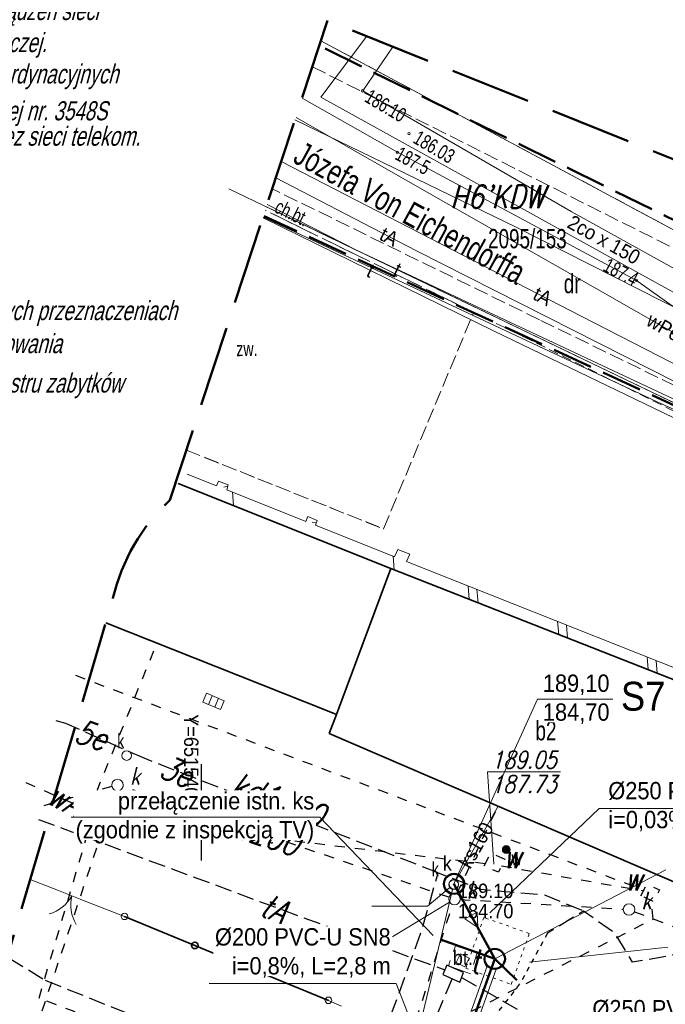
# Model space of a CAD drawing. Extents: x 6515354 to 6515523, y 5549407 to 5549617.
# Tile 9 of 13: x 6515391 to 6515424, y 5549540 to 5549591. Entities that reach past the tile are written whole.
import ezdxf
from ezdxf.enums import TextEntityAlignment as Align

# ---------------------------------------------------------------- set-up
doc = ezdxf.new("R2010")
doc.units = 0
doc.header["$LTSCALE"] = 0.5
for name, pattern in [('0.5_0.5', [1, 0.5, -0.5]), ('1_BUBZ02', [2.45, 1.75, -0.7]), ('1_OTKC', [1.5, 1, -0.5]), ('2_1', [0]), ('2_OTDN_A', [2, 1, -1]), ('2_OTDN_B', [0]), ('2_OTDN_BG', [0]), ('2_OTKC', [1.5, 1, -0.5]), ('2_OTKJ', [2, 1.5, -0.5]), ('2_OTKU', [2, 1.5, -0.5]), ('2_OTOB', [2, 1, -1]), ('2_OTOF', [0]), ('2_OTOO', [0]), ('3 1', [4, 3, -1]), ('3_EGBU_A', [0]), ('4_EGBB01', [0]), ('4_SUEP_A', [0]), ('ACAD_ISO03W100', [30, 12, -18]), ('GDE', [0]), ('GUK', [2.8, 2.1, -0.7]), ('GUZ', [1.4, 0.7, -0.7]), ('ISO03W100', [30, 12, -18])]:
    doc.linetypes.add(name, pattern=pattern)
doc.layers.get('0').update_dxf_attribs({"color": 251})
for name, color, linetype in [('1 kanalizacja deszczowa', 36, 'Continuous'), ('1 kanalizacja sanitarna', 32, 'Continuous'), ('1 opis geo', 251, 'Continuous'), ('1 sieć elektryczna', 240, 'Continuous'), ('1 sieć telekomunikacyjna', 30, 'Continuous'), ('1 sieć wodociągowa', 160, 'Continuous'), ('Wymiarowanie', 251, 'Continuous')]:
    doc.layers.add(name, color=color, linetype=linetype)
for name, color, linetype, lineweight in [('1 zakres', 6, 'GUK', 50), ('1plan', 234, 'GUK', 50), ('___W - opis', 7, 'Continuous', 13), ('___W - trasa', 7, 'Continuous', 50), ('__JS koncepcja', 7, 'Continuous', 50), ('Dzialki', 251, 'GDE', 18), ('EGBB_E_T_0', 251, 'Continuous', 18), ('EGBB_L_0', 251, '4_EGBB01', 35), ('Kontury', 90, 'GUK', 18), ('MP_LINIE_REGULAC', 250, 'Continuous', 5), ('Numery_dzialek', 251, 'Continuous', 18), ('Numery_konturow', 90, 'Continuous', 18), ('OTD_L_12', 251, '2_OTDN_A', 18), ('OTK_E_T_1', 251, 'Continuous', 0), ('OTK_E_T_3', 251, 'Continuous', 0), ('OTK_E_T_8', 251, 'Continuous', 18), ('OTK_L_0', 251, '2_OTKJ', 18), ('OTK_L_2', 251, '1_OTKC', 18), ('OTK_L_4', 251, '2_OTKU', 18), ('OTO_L_0', 251, '2_OTOO', 35), ('OTO_L_1', 251, '2_OTOB', 18), ('OTO_L_2', 251, '2_OTOF', 18), ('SUCR_T_0', 200, 'Continuous', 18), ('SUEP_L_0', 1, '4_SUEP_A', 18), ('SUER_T_0', 1, 'Continuous', 18), ('SUK_T_1', 34, 'Continuous', 18), ('SUP_E_T_1', 251, 'Continuous', 0), ('SUP_T_4', 251, 'Continuous', 18), ('SUW_E_T_2', 5, 'Continuous', 0), ('SUW_T_5', 5, 'Continuous', 18), ('UKKOA', 219, 'Continuous', 20), ('UKKOBG', 219, 'Continuous', 20), ('UKKPA', 251, 'Continuous', 20), ('UWWOB', 219, 'Continuous', 18), ('UWWOBD', 219, 'Continuous', 18), ('UWWOBG', 219, 'Continuous', 18)]:
    doc.layers.add(name, color=color, linetype=linetype, lineweight=lineweight)
for name, color, linetype, lineweight, true_color in [('OTK', 7, 'Continuous', 20, 0x000000), ('OTK_O', 7, 'Continuous', 20, 0x000000), ('SUC', 7, 'Continuous', 20, 0xd200d2), ('SUC_O', 7, 'Continuous', 20, 0xd200d2), ('SUK', 7, 'Continuous', 20, 0x803300), ('SUK_O', 7, 'Continuous', 20, 0x803300), ('SUP', 7, 'Continuous', 20, 0x000000), ('SUP_O', 7, 'Continuous', 20, 0x000000), ('SUPS', 7, 'Continuous', 20, 0x000000), ('SUPS_O', 7, 'Continuous', 20, 0x000000), ('SUT', 7, 'Continuous', 20, 0xff9100), ('SUT_O', 7, 'Continuous', 20, 0xff9100), ('SUW', 5, 'Continuous', 18, 0x0000ff), ('SUW_O', 5, 'Continuous', 20, 0x0000ff)]:
    doc.layers.add(name, color=color, linetype=linetype, lineweight=lineweight, true_color=true_color)
doc.layers.add('PARSI', color=7, linetype='Continuous', true_color=0x0a0909)
doc.styles.add('BDOT', font='arial.ttf', dxfattribs={"width": 0.9})
doc.styles.add('GESUT', font='arial.ttf', dxfattribs={"width": 0.9})
doc.styles.add('MZSK01', font='arial.ttf', dxfattribs={"width": 0.9, "height": 0.75})
doc.styles.get("Standard").update_dxf_attribs({"font": 'arial.ttf', "width": 0.9})
doc.styles.add('TDM', font='SIMPLEX', dxfattribs={"width": 0.8, "oblique": 15.00003, "height": 1.8})
doc.styles.add('UZBROJENIE', font='SIMPLEX', dxfattribs={"width": 0.8, "oblique": 15.00003, "height": 1.5})
doc.linetypes.add('MPNZA', pattern='A,7.5,[4,MSG.shx,S=1,R=270,X=0,Y=0],7.5', length=15)
doc.linetypes.add('MPSTO', pattern='A,5,[38,msgB.shx,S=0.1,R=180,X=0,Y=0],5', length=10)

# ---------------------------------------------------------------- blocks, each defined once
blk = doc.blocks.new('4_SUKK')
at = {"linetype": 'Continuous'}
for p, q in [((-0.5, -0.25), (-0.5, 0.25)), ((-0.5, 0.25), (0.5, 0.25)), ((-0.175, 0.25), (-0.175, -0.25)), ((0.175, 0.25), (0.175, -0.25)), ((0.5, 0.25), (0.5, -0.25)), ((0.5, -0.25), (-0.5, -0.25))]:
    blk.add_line(p, q, dxfattribs=at)
blk = doc.blocks.new('4_SUPW_A')
at = {"linetype": 'Continuous'}
for p, q in [((0.25, 0.25), (-0.25, 0.25)), ((-0.25, 0.25), (-0.25, -0.25)), ((0.25, -0.25), (0.25, 0.25)), ((-0.25, -0.25), (0.25, -0.25))]:
    blk.add_line(p, q, dxfattribs=at)
blk = doc.blocks.new('4_SUPW')
at = {"linetype": 'Continuous'}
blk.add_circle((0, 0), 0.25, dxfattribs=at)
blk = doc.blocks.new('4_SUWW')
at = {"linetype": 'Continuous'}
for radius in [0.2, 0.175, 0.15, 0.125, 0.1, 0.075, 0.05, 0.025, 0.00715]:
    blk.add_circle((0, 0), radius, dxfattribs=at)
blk = doc.blocks.new('mzsk')
at = {"layer": 'PARSI', "color": 0}
for p, q in [((0, -5), (0, 5)), ((5, 0), (-5, 0))]:
    blk.add_line(p, q, dxfattribs=at)
blk = doc.blocks.new('4_SUPS')
at = {"linetype": 'Continuous'}
blk.add_circle((0, 0), 0.0625, dxfattribs=at)
blk = doc.blocks.new('SUPS_a')
at = {"layer": 'SUPS', "color": 0, "const_width": 0.09, "flags": 128}
blk.add_lwpolyline([(-0.04, 0, 1), (0.04, 0, 1)], format="xyb", close=True, dxfattribs=at)
at = {"layer": 'SUPS_O', "color": 0, "style": 'GESUT', "width": 0.9}
blk.add_attdef('RZG', text='', height=1.5, dxfattribs=at).set_placement((3.31, -1.44), align=Align.CENTER)
blk.add_attdef('RZD', text='', height=1.5, dxfattribs=at).set_placement((3.31, -2.04), align=Align.TOP_CENTER)
blk = doc.blocks.new('SUPW_o')
at = {"color": 0, "lineweight": 18}
blk.add_wipeout([(0.48, 0), (0.46, 0.15), (0.39, 0.28), (0.28, 0.39), (0.15, 0.46), (0, 0.48), (-0.15, 0.46), (-0.28, 0.39), (-0.39, 0.28), (-0.46, 0.15), (-0.48, 0), (-0.46, -0.15), (-0.39, -0.28), (-0.28, -0.39), (-0.15, -0.46), (0, -0.48), (0.15, -0.46), (0.28, -0.39), (0.39, -0.28), (0.46, -0.15)], dxfattribs=at).dxf.layer = 'SUP'
at = {"layer": 'SUP', "color": 0, "lineweight": 18}
blk.add_circle((0, 0), 0.5, dxfattribs=at)
blk = doc.blocks.new('UJOw')
at = {"layer": 'UWWOBD', "style": 'UZBROJENIE', "oblique": 15, "width": 0.8}
blk.add_attdef('UHO', text='', height=1.8, dxfattribs=at).set_placement((0, -0.36), align=Align.TOP_CENTER)
at = {"layer": 'UWWOBG', "style": 'UZBROJENIE', "oblique": 15, "width": 0.8}
blk.add_attdef('UJO', text='', height=1.8, dxfattribs=at).set_placement((0, 0.36), align=Align.CENTER)
blk = doc.blocks.new('WLZk')
at = {"layer": 'UKKPA'}
blk.add_circle((0, 0, 0.5), 0.6, dxfattribs=at)
at = {"layer": 'UKKOA', "style": 'UZBROJENIE', "oblique": 15, "width": 0.8}
blk.add_attdef('ULO', (1.29, 0.05), '', height=1.8, dxfattribs=at)

msp = doc.modelspace()

# ---------------------------------------------------------------- linework, layer by layer
at = {"layer": '1 kanalizacja sanitarna', "linetype": 'GUZ', "ltscale": 1.5}
for points in [[(6515395.356, 5549551.351), (6515391.329, 5549550.207)], [(6515395.559, 5549551.132), (6515391.18, 5549538.07)], [(6515410.52, 5549537.234), (6515413.036, 5549545.215)], [(6515413.434, 5549545.48), (6515421.896, 5549544.975)], [(6515422.473, 5549544.843), (6515426.726, 5549543.216)]]:
    msp.add_lwpolyline(points, dxfattribs=at)
at = {"layer": '1 sieć elektryczna', "linetype": '1_BUBZ02'}
for points in [[(6515412.288, 5549546.857), (6515397.024, 5549552.809), (6515392.972, 5549554.613), (6515392.46, 5549554.752)], [(6515388.935, 5549543.096), (6515391.894, 5549541.283), (6515405.582, 5549535.789), (6515409.33, 5549533.857), (6515409.147, 5549532.913)]]:
    msp.add_lwpolyline(points, dxfattribs=at)
at = {"layer": '1 sieć elektryczna', "linetype": '1_BUBZ02', "flags": 128}
msp.add_lwpolyline([(6515426.214, 5549542.066), (6515425.537, 5549542.783), (6515422.382, 5549542.214), (6515421.479, 5549543.72), (6515419.83, 5549544.877), (6515417.959, 5549543.72)], dxfattribs=at)
at = {"layer": '1 sieć elektryczna', "linetype": '0.5_0.5', "flags": 128}
msp.add_lwpolyline([(6515417.959, 5549543.72), (6515416.554, 5549541.143), (6515415.268, 5549539.483), (6515415.291, 5549537.578)], dxfattribs=at)
at = {"layer": '1 sieć telekomunikacyjna', "linetype": 'ACAD_ISO03W100'}
msp.add_lwpolyline([(6515412.528, 5549541.574), (6515413.411, 5549541.191), (6515413.607, 5549541.691), (6515412.741, 5549542.067)], close=True, dxfattribs=at)
at = {"layer": '1 sieć telekomunikacyjna', "linetype": '1_BUBZ02'}
for points in [[(6515413.008, 5549541.366), (6515406.357, 5549525.427), (6515405.417, 5549525.272)], [(6515413.501, 5549541.419), (6515419.009, 5549538.302)]]:
    msp.add_lwpolyline(points, dxfattribs=at)
at = {"layer": '1 sieć wodociągowa', "linetype": 'GUZ', "ltscale": 1.5, "flags": 128}
for points in [[(6515394.179, 5549550.117), (6515397.626, 5549558.624)], [(6515391.574, 5549540.36), (6515394.427, 5549550.01)], [(6515414.67, 5549547.232), (6515415.033, 5549547.908), (6515415.751, 5549547.562), (6515415.413, 5549546.894), (6515414.662, 5549547.232)], [(6515422.804, 5549545.673), (6515423.12, 5549546.262), (6515423.768, 5549545.98), (6515423.486, 5549545.357), (6515422.821, 5549545.673)], [(6515396.396, 5549538.505), (6515396.396, 5549538.505), (6515391.574, 5549540.36)]]:
    msp.add_lwpolyline(points, dxfattribs=at)
at = {"layer": '1 sieć wodociągowa', "linetype": 'GUZ', "ltscale": 1.5}
for points in [[(6515390.881, 5549551.544), (6515395.112, 5549549.714)], [(6515395.457, 5549549.629), (6515414.731, 5549547.346)], [(6515415.578, 5549547.22), (6515422.943, 5549545.931)], [(6515367.977, 5549478.732), (6515386.271, 5549472.822), (6515395.798, 5549498.49), (6515405.119, 5549523.004), (6515410.303, 5549537.789), (6515423.443, 5549544.46), (6515423.344, 5549545.424)]]:
    msp.add_lwpolyline(points, dxfattribs=at)
at = {"layer": '1 zakres', "ltscale": 4, "flags": 128}
msp.add_lwpolyline([(6515422.51, 5549484.47), (6515407.05, 5549444.81), (6515385.37, 5549453.69), (6515385.94, 5549455.19), (6515362.99, 5549462.01), (6515381.7, 5549511.18), (6515382.23, 5549516.3), (6515395.41, 5549561.12, -0.149414), (6515398.37, 5549566.21), (6515406.55, 5549591.11), (6515448.93, 5549574.11), (6515441.89, 5549550.88, -0.184778), (6515441.25, 5549544.61), (6515437.64, 5549534.29), (6515468.06, 5549521.74, -0.415174), (6515476.19, 5549502.1), (6515467.6, 5549481.49, -0.418498), (6515447.78, 5549473.5), (6515422.51, 5549484.47)], format="xyb", dxfattribs=at)
at = {"layer": '1plan', "ltscale": 2, "flags": 128}
for points in [[(6515431.762, 5549580.997), (6515434.319, 5549577.452), (6515433.203, 5549576.479), (6515406.121, 5549589.803)], [(6515443.094, 5549562.573), (6515403.251, 5549580.963)]]:
    msp.add_lwpolyline(points, dxfattribs=at)
at = {"layer": '___W - opis'}
for p, q in [((6515420.637, 5549550.201), (6515414.97, 5549544.783)), ((6515406.142, 5549549.75), (6515412.023, 5549543.6)), ((6515424.11, 5549547.016), (6515415.225, 5549542.393)), ((6515417.034, 5549542.216), (6515424.204, 5549543.001))]:
    msp.add_line(p, q, dxfattribs=at)
at = {"layer": '___W - trasa', "linetype": 'ISO03W100', "lineweight": 13, "ltscale": 0.025}
msp.add_lwpolyline([(6515414.664, 5549544.547), (6515413.726, 5549541.909), (6515416.082, 5549541.071), (6515417.02, 5549543.71)], close=True, dxfattribs=at)
at = {"layer": '__JS koncepcja', "lineweight": 13}
for p, q in [((6515414.312, 5549544.82), (6515413.996, 5549544.648)), ((6515414.339, 5549544.019), (6515414.312, 5549544.82)), ((6515413.68, 5549544.475), (6515413.996, 5549544.648)), ((6515414.339, 5549544.019), (6515413.68, 5549544.475)), ((6515414.845, 5549542.069), (6515412.794, 5549536.298)), ((6515415.316, 5549541.902), (6515413.267, 5549536.137))]:
    msp.add_line(p, q, dxfattribs=at)
at = {"layer": '__JS koncepcja'}
for p, q in [((6515412.405, 5549543.396), (6515415.225, 5549542.393)), ((6515415.225, 5549542.393), (6515412.881, 5549535.797)), ((6515415.225, 5549542.393), (6515416.368, 5549541.283))]:
    msp.add_line(p, q, dxfattribs=at)
at = {"layer": '__JS koncepcja', "lineweight": 25, "ltscale": 3}
for radius in [0.55, 0.5]:
    msp.add_circle((6515415.225, 5549542.393), radius, dxfattribs=at)
at = {"layer": 'Dzialki'}
for p, q in [((6515406.205, 5549590.061), (6515439.84, 5549572.02)), ((6515439.74, 5549563.95), (6515403.373, 5549581.438))]:
    msp.add_line(p, q, dxfattribs=at)
at = {"layer": 'Dzialki', "color": 96, "true_color": 0x008000}
msp.add_line((6515439.74, 5549563.95), (6515401.431, 5549582.372), dxfattribs=at)
at = {"layer": 'EGBB_L_0', "linetype": '3_EGBU_A'}
for p, q in [((6515398.793, 5549567.078), (6515409.83, 5549562.67)), ((6515409.83, 5549562.67), (6515407.02, 5549555.08)), ((6515427.98, 5549555.53), (6515409.83, 5549562.67)), ((6515395.036, 5549559.848), (6515406.55, 5549555.28)), ((6515406.55, 5549555.28), (6515407.02, 5549555.08)), ((6515407.02, 5549555.08), (6515406.63, 5549554.1)), ((6515406.63, 5549554.1), (6515427.528, 5549545.099))]:
    msp.add_line(p, q, dxfattribs=at)
at = {"layer": 'Kontury'}
for p, q in [((6515406.205, 5549590.061), (6515439.84, 5549572.02)), ((6515403.373, 5549581.438), (6515439.74, 5549563.95))]:
    msp.add_line(p, q, dxfattribs=at)
at = {"layer": 'OTD_L_12', "linetype": '2_OTDN_BG'}
for p, q in [((6515399.267, 5549567.568), (6515400.79, 5549566.96)), ((6515400.79, 5549566.96), (6515400.89, 5549567.2)), ((6515400.89, 5549567.2), (6515401.39, 5549567)), ((6515401.39, 5549567), (6515401.32, 5549566.75)), ((6515401.32, 5549566.75), (6515405.42, 5549565.11)), ((6515405.42, 5549565.11), (6515405.52, 5549565.36)), ((6515405.52, 5549565.36), (6515406.01, 5549565.16)), ((6515406.01, 5549565.16), (6515405.92, 5549564.92)), ((6515405.92, 5549564.92), (6515410.03, 5549563.27)), ((6515410.03, 5549563.27), (6515410.19, 5549563.64)), ((6515410.19, 5549563.64), (6515410.81, 5549563.4)), ((6515410.81, 5549563.4), (6515410.65, 5549563.02)), ((6515410.65, 5549563.02), (6515423.81, 5549557.79)), ((6515423.81, 5549557.79), (6515428.32, 5549556))]:
    msp.add_line(p, q, dxfattribs=at)
at = {"layer": 'OTD_L_12', "linetype": '2_OTDN_B'}
for p, q in [((6515409.83, 5549562.67), (6515398.793, 5549567.078)), ((6515427.98, 5549555.53), (6515409.83, 5549562.67))]:
    msp.add_line(p, q, dxfattribs=at)
at = {"layer": 'OTD_L_12', "linetype": '2_1'}
for p, q in [((6515401.371, 5549566.931), (6515401.173, 5549566.893)), ((6515401.61, 5549566.634), (6515401.669, 5549565.93)), ((6515405.976, 5549565.068), (6515405.745, 5549565.044)), ((6515409.949, 5549563.303), (6515410.007, 5549562.601)), ((6515413.84, 5549561.752), (6515413.898, 5549561.07)), ((6515414.304, 5549561.568), (6515414.363, 5549560.887)), ((6515418.486, 5549559.906), (6515418.543, 5549559.242)), ((6515418.951, 5549559.721), (6515419.007, 5549559.06)), ((6515423.133, 5549558.059), (6515423.188, 5549557.415)), ((6515423.597, 5549557.874), (6515423.652, 5549557.232))]:
    msp.add_line(p, q, dxfattribs=at)
at = {"layer": 'OTK', "color": 18, "linetype": '3 1', "lineweight": 18, "true_color": 0x000000, "flags": 128}
msp.add_lwpolyline([(6515414.32, 5549542.7), (6515413.19, 5549543.07), (6515412.82, 5549542.04), (6515413.96, 5549541.62)], close=True, dxfattribs=at)
at = {"layer": 'OTK_L_0', "linetype": '2_OTKJ'}
for p, q in [((6515405.763, 5549588.713), (6515433.65, 5549574.69)), ((6515417.54, 5549575.58), (6515403.68, 5549582.372)), ((6515429.98, 5549569.52), (6515417.54, 5549575.58))]:
    msp.add_line(p, q, dxfattribs=at)
at = {"layer": 'OTK_L_2', "linetype": '2_OTKC'}
for p, q in [((6515414.13, 5549575.96), (6515403.315, 5549581.263)), ((6515417.1, 5549574.51), (6515414.13, 5549575.96)), ((6515429.26, 5549568.49), (6515417.1, 5549574.51))]:
    msp.add_line(p, q, dxfattribs=at)
at = {"layer": 'OTK_L_4', "linetype": '2_OTKU'}
for p, q in [((6515414.13, 5549575.96), (6515403.315, 5549581.263)), ((6515409.45, 5549564.72), (6515414.13, 5549575.96)), ((6515409.45, 5549564.72), (6515412.344, 5549571.67)), ((6515399.223, 5549568.807), (6515409.45, 5549564.72)), ((6515400.203, 5549568.416), (6515409.45, 5549564.72))]:
    msp.add_line(p, q, dxfattribs=at)
at = {"layer": 'OTO_L_0'}
for p, q in [((6515399.665, 5549543.095), (6515396.01, 5549544.6)), ((6515406.6, 5549540.24), (6515399.665, 5549543.095))]:
    msp.add_line(p, q, dxfattribs=at)
msp.add_circle((6515399.665, 5549543.095), 0.17, dxfattribs=at)
at = {"layer": 'OTO_L_1', "linetype": 'ByBlock'}
for p, q in [((6515392.578, 5549545.937), (6515391.113, 5549546.507)), ((6515393.975, 5549545.392), (6515392.578, 5549545.937)), ((6515396.01, 5549544.6), (6515393.742, 5549545.483))]:
    msp.add_line(p, q, dxfattribs=at)
msp.add_circle((6515396.01, 5549544.6), 0.17, dxfattribs=at)
for centre, start, end in [((6515391.531, 5549546.641), 286.7016, 330.7759), ((6515395.223, 5549545.203), 166.6648, 210.7392)]:
    msp.add_arc(centre, 2, start, end, dxfattribs=at)
at = {"layer": 'OTO_L_2'}
msp.add_line((6515407.27, 5549539.945), (6515406.6, 5549540.24), dxfattribs=at)
msp.add_circle((6515406.6, 5549540.24), 0.17, dxfattribs=at)
at = {"layer": 'SUC', "color": 212, "linetype": 'Continuous', "lineweight": 18, "true_color": 0xd200d2, "flags": 128}
for points in [[(6515408.582, 5549590.295), (6515406.194, 5549587.14), (6515441.564, 5549567.562), (6515437.557, 5549557.716), (6515443.12, 5549554.94)], [(6515409.93, 5549589.754), (6515408.375, 5549587.464), (6515419.199, 5549581.199), (6515433.74, 5549573.135), (6515443.407, 5549567.712), (6515439.336, 5549558.418), (6515443.522, 5549556.265)]]:
    msp.add_lwpolyline(points, dxfattribs=at)
at = {"layer": 'SUEP_L_0', "linetype": '4_SUEP_A'}
for p, q in [((6515405.227, 5549587.082), (6515410.17, 5549584.27)), ((6515404.856, 5549585.954), (6515416.33, 5549580.38)), ((6515410.17, 5549584.27), (6515422.58, 5549577.62)), ((6515416.33, 5549580.38), (6515437.12, 5549569.83)), ((6515422.58, 5549577.62), (6515425.71, 5549575.38))]:
    msp.add_line(p, q, dxfattribs=at)
at = {"layer": 'SUK', "color": 36, "linetype": 'Continuous', "lineweight": 18, "true_color": 0x803300, "flags": 128}
for points in [[(6515413.1, 5549546.27), (6515415.41, 5549550.32)], [(6515428.6, 5549508.15), (6515405.9, 5549516.22), (6515413.1, 5549546.27)]]:
    msp.add_lwpolyline(points, dxfattribs=at)
at = {"layer": 'SUP', "color": 36, "lineweight": 18, "true_color": 0x803300}
msp.add_circle((6515413.1, 5549546.27), 0.5, dxfattribs=at)
at = {"layer": 'SUPS', "color": 36, "linetype": 'Continuous', "true_color": 0x803300}
msp.add_lwpolyline([(6515413.1, 5549546.27), (6515411.731, 5549545.125), (6515408.847, 5549545.125)], dxfattribs=at)
at = {"layer": 'SUT', "color": 30, "lineweight": 18, "true_color": 0xff9100, "flags": 128}
for points in [[(6515404.148, 5549583.797), (6515419.708, 5549575.77), (6515431.754, 5549569.591), (6515442.003, 5549563.8), (6515441.767, 5549563.176)], [(6515403.868, 5549582.946), (6515411.157, 5549579.154), (6515431.423, 5549568.896), (6515440.875, 5549563.73), (6515445.007, 5549561.165)], [(6515403.412, 5549581.559), (6515408.088, 5549579.171), (6515427.318, 5549570.139), (6515441.321, 5549563.755), (6515441.767, 5549563.176)], [(6515403.21, 5549580.872), (6515415.198, 5549574.984), (6515427.925, 5549568.835), (6515438.165, 5549564.86), (6515441.767, 5549563.176)]]:
    msp.add_lwpolyline(points, dxfattribs=at)
at = {"layer": 'SUW', "color": 5, "linetype": 'Continuous', "lineweight": 18, "true_color": 0x0000ff, "flags": 128}
msp.add_lwpolyline([(6515404.918, 5549586.082), (6515426.124, 5549573.981), (6515445.626, 5549563.209)], dxfattribs=at)
at = {"layer": 'UKKOBG', "linetype": 'Continuous', "ltscale": 0.1}
msp.add_lwpolyline([(6515412.878, 5549545.343), (6515407.735, 5549542.221), (6515404.185, 5549542.221)], dxfattribs=at)
at = {"layer": 'UWWOBG', "linetype": 'Continuous', "ltscale": 0.1}
msp.add_lwpolyline([(6515415.175, 5549547.308), (6515414.85, 5549552.1), (6515418.64, 5549552.1)], dxfattribs=at)

# ---------------------------------------------------------------- block references
at = {"layer": 'PARSI', "xscale": 0.5, "yscale": 0.5, "zscale": 0.5}
msp.add_blockref('mzsk', (6515400, 5549550), dxfattribs=at)
at = {"layer": 'SUCR_T_0'}
for p in [(6515408.375, 5549587.464), (6515410.781, 5549585.24)]:
    msp.add_blockref('4_SUPS', p, dxfattribs=at)
at = {"layer": 'SUER_T_0'}
for p in [(6515410.17, 5549584.27), (6515422.58, 5549577.62)]:
    msp.add_blockref('4_SUPS', p, dxfattribs=at)
at = {"layer": 'SUK_T_1', "rotation": 337.2357547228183}
msp.add_blockref('4_SUKK', (6515400.63, 5549555.76), dxfattribs=at)
at = {"layer": 'SUP_T_4'}
msp.add_blockref('4_SUPW', (6515396.12, 5549552.95), dxfattribs=at)
msp.add_blockref('4_SUPW', (6515396.12, 5549552.95), dxfattribs=at)
at = {"layer": 'SUP_T_4', "rotation": 153.3216859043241}
msp.add_blockref('4_SUPW_A', (6515413.56, 5549542.32), dxfattribs=at)
at = {"layer": 'SUPS', "color": 36, "true_color": 0x803300, "xscale": 0.5, "yscale": 0.5, "zscale": 0.5}
msp.add_blockref('SUPS_a', (6515413.1, 5549546.27, 188), dxfattribs=at).add_auto_attribs({'RZG': '189.10', 'RZD': '184.70'})
at = {"layer": 'SUW_T_5'}
msp.add_blockref('4_SUWW', (6515415.82, 5549548.07), dxfattribs=at)
at = {"layer": 'UKKPA', "ltscale": 0.1, "xscale": 0.5, "yscale": 0.5, "zscale": 0.5}
for p in [(6515395.648, 5549551.419, 0.5), (6515422.195, 5549544.956, 0.5)]:
    msp.add_blockref('WLZk', p, dxfattribs=at).add_auto_attribs({'ULO': 'k'})
at = {"layer": 'UWWOB', "linetype": 'Continuous', "ltscale": 0.1, "xscale": 0.5, "yscale": 0.5, "zscale": 0.5}
msp.add_blockref('UJOw', (6515416.744, 5549552.1), dxfattribs=at).add_auto_attribs({'UJO': '189.05', 'UHO': '187.73'})

# ---------------------------------------------------------------- texts
at = {"layer": '1 kanalizacja deszczowa', "lineweight": -3, "ltscale": 0.1, "style": 'TDM', "oblique": 15, "width": 0.8}
msp.add_text('kd1200', height=1.25, rotation=338.577, dxfattribs=at).set_placement((6515403.988, 5549550.669), align=Align.MIDDLE)
at = {"layer": '1 kanalizacja sanitarna', "ltscale": 0.1, "style": 'TDM', "oblique": 15, "width": 0.8}
msp.add_text('ks200', height=1.25, rotation=341.3421, dxfattribs=at).set_placement((6515403.123, 5549548.928), align=Align.MIDDLE)
at = {"layer": '1 opis geo', "color": 0, "oblique": 15, "width": 0.7}
for s, p in [('Nie wyklucza się istnienia w terenie innych nie wykazanych na mapie urządzeń sieci', (6515358.614, 5549591.138)), ('uzbrojenia terenu, które nie były zgłoszone do inwentaryzacji powykonawczej.', (6515358.614, 5549589.476)), ('W zakresie opracowania stwierdzonowystępowanie projektu z Narad Koordynacyjnych', (6515358.614, 5549587.844)), ('SG.6630.65.2017 - Przebudowa odcinka drogi powiatowej nr. 3548S', (6515365.731, 5549585.932)), ('ul. Łąkowej i T. Kościuszki w Raciborzu (zrealizowano bez sieci telekom.', (6515365.731, 5549584.614)), ('linie rozgraniczające tereny o różnych przeznaczeniach ', (6515375.002, 5549575.556)), ('lub różnych zasadach zagospodarowania', (6515375.002, 5549573.843)), ('granica obszaru wpisanego do rejestru zabytków ', (6515375.002, 5549571.798))]:
    msp.add_text(s, height=0.99, dxfattribs=at).set_placement(p)
at = {"layer": '1 sieć elektryczna', "ltscale": 0.1, "style": 'TDM', "oblique": 15, "width": 0.8}
for s, rotation, p in [('5e', 341.3595, (6515394.293, 5549554.025)), ('3e', 337.448, (6515398.72, 5549552.13))]:
    msp.add_text(s, height=1.25, rotation=rotation, dxfattribs=at).set_placement(p, align=Align.MIDDLE)
at = {"layer": '1 sieć telekomunikacyjna', "ltscale": 0.1, "style": 'TDM', "oblique": 15, "width": 0.8}
for s, rotation, p in [('tA', 336.509, (6515403.788, 5549545.017)), ('t', 360, (6515414.195, 5549542.26))]:
    msp.add_text(s, height=1.25, rotation=rotation, dxfattribs=at).set_placement(p, align=Align.MIDDLE)
at = {"layer": '1 sieć wodociągowa', "ltscale": 0.1, "style": 'TDM', "oblique": 15, "width": 0.8}
for s, rotation, p in [('wA80', 334.5099, (6515393.707, 5549550.321)), ('w', 360, (6515416.132, 5549547.72)), ('w', 360, (6515422.417, 5549546.562))]:
    msp.add_text(s, height=1.25, rotation=rotation, dxfattribs=at).set_placement(p, align=Align.MIDDLE)
at = {"layer": '1plan', "color": 234, "linetype": 'MPNZA', "lineweight": 30, "insert": (6515412.919, 5549582.569), "char_height": 1.2, "width": 6.15245, "attachment_point": 1, "style": 'TDM'}
msp.add_mtext("\\A1;{\\Q15;H6'KDW}", dxfattribs=at)
at = {"layer": 'EGBB_E_T_0', "width": 0.7}
msp.add_text('b2', height=1, dxfattribs=at).set_placement((6515417.883, 5549554.257), align=Align.MIDDLE)
at = {"layer": 'Numery_dzialek', "width": 0.7}
msp.add_text('2095/153', height=1, dxfattribs=at).set_placement((6515414.881, 5549580.287), align=Align.TOP_LEFT)
at = {"layer": 'Numery_konturow', "width": 0.7}
msp.add_text('dr', height=1, dxfattribs=at).set_placement((6515418.806, 5549577.955), align=Align.TOP_LEFT)
at = {"layer": 'OTK_E_T_1', "lineweight": 9, "width": 0.7}
msp.add_text('ch.bt.', height=0.75, rotation=333.7886, dxfattribs=at).set_placement((6515404.715, 5549581.141), align=Align.MIDDLE)
at = {"layer": 'OTK_E_T_3', "lineweight": 9, "width": 0.7}
msp.add_text('zw.', height=0.75, rotation=0.971, dxfattribs=at).set_placement((6515402.363, 5549574.068), align=Align.MIDDLE)
at = {"layer": 'OTK_E_T_8', "width": 0.7}
msp.add_text('Józefa Von Eichendorffa', height=1.25, rotation=331.2321, dxfattribs=at).set_placement((6515410.843, 5549581.154), align=Align.MIDDLE)
at = {"layer": 'OTK_O', "color": 18, "true_color": 0x000000, "insert": (6515413.567, 5549542.443), "char_height": 0.75, "attachment_point": 5, "style": 'BDOT'}
msp.add_mtext('bt.', dxfattribs=at)
at = {"layer": 'SUC_O', "color": 212, "true_color": 0xd200d2, "insert": (6515420.892, 5549579.729, 0.5), "char_height": 0.75, "attachment_point": 5, "rotation": 330.9901, "style": 'GESUT'}
msp.add_mtext('2co x 150', dxfattribs=at)
at = {"layer": 'SUCR_T_0', "lineweight": 9, "width": 0.7}
for s, rotation, p in [('186.10', 329.3886, (6515408.6, 5549587.263)), ('186.03', 329.3814, (6515411.12, 5549585.124))]:
    msp.add_text(s, height=0.75, rotation=rotation, dxfattribs=at).set_placement(p, align=Align.MIDDLE_LEFT)
at = {"layer": 'SUER_T_0', "lineweight": 9, "width": 0.7}
msp.add_text('187.5', height=0.75, rotation=331.815, dxfattribs=at).set_placement((6515410.17, 5549584.27), align=Align.MIDDLE_LEFT)
msp.add_text('187.4', height=0.75, rotation=331.815, dxfattribs=at).set_placement((6515422.58, 5549577.62), align=Align.MIDDLE_RIGHT)
at = {"layer": 'SUK_O', "color": 36, "true_color": 0x803300, "insert": (6515414.255, 5549548.295, 0.5), "char_height": 0.75, "attachment_point": 5, "rotation": 60.3008, "style": 'GESUT'}
msp.add_mtext('ks160', dxfattribs=at)
at = {"layer": 'SUP_E_T_1', "lineweight": 9, "width": 0.7}
for p in [(6515395.632, 5549553.328), (6515395.632, 5549553.328), (6515411.961, 5549546.676)]:
    msp.add_text('k', height=0.75, dxfattribs=at).set_placement(p)
at = {"layer": 'SUP_O', "color": 18, "true_color": 0x000000, "insert": (6515412.764, 5549547.346), "char_height": 0.75, "attachment_point": 5, "style": 'GESUT'}
msp.add_mtext('k', dxfattribs=at)
at = {"layer": 'SUT_O', "color": 30, "true_color": 0xff9100, "char_height": 0.75, "attachment_point": 5, "style": 'GESUT'}
for s, insert, rotation in [('tA', (6515409.745, 5549579.889, 0.5), 332.5165), ('t', (6515408.785, 5549578.134, 0.5), 333.8408), ('t', (6515410.18, 5549578.188, 0.5), 334.8436), ('tA', (6515417.71, 5549576.801, 0.5), 332.711)]:
    msp.add_mtext(s, dxfattribs=dict(at, insert=insert, rotation=rotation))
at = {"layer": 'SUW_E_T_2', "lineweight": 9, "width": 0.7}
msp.add_text('w', height=0.75, dxfattribs=at).set_placement((6515416.096, 5549547.251))
at = {"layer": 'SUW_O', "color": 5, "true_color": 0x0000ff, "insert": (6515424.691, 5549574.799, 0.5), "char_height": 0.75, "attachment_point": 5, "rotation": 330.291, "style": 'GESUT'}
msp.add_mtext('wPe400', dxfattribs=at)
at = {"layer": 'Wymiarowanie', "style": 'MZSK01', "width": 0.9}
msp.add_text('Y=6515400', height=0.75, rotation=270, dxfattribs=at).set_placement((6515399.85, 5549550.25), align=Align.TOP_RIGHT)
msp.add_text('X=5549550', height=0.75, rotation=360, dxfattribs=at).set_placement((6515400.25, 5549550.15), align=Align.BOTTOM_LEFT)

# ---------------------------------------------------------------- next in the draw order: block references
at = {"layer": 'SUP', "color": 18, "lineweight": 18, "true_color": 0x000000, "xscale": 0.5, "yscale": 0.5, "zscale": 0.5}
msp.add_blockref('SUPW_o', (6515413.1, 5549546.27, 189.1), dxfattribs=at)

# ---------------------------------------------------------------- next in the draw order: linework, layer by layer
at = {"layer": '1 kanalizacja sanitarna', "linetype": 'GUZ', "ltscale": 1.5}
for points in [[(6515412.85, 5549545.592), (6515395.939, 5549551.343)], [(6515413.255, 5549545.773), (6515415.37, 5549550.269)]]:
    msp.add_lwpolyline(points, dxfattribs=at)
at = {"layer": '1 sieć elektryczna', "linetype": '1_BUBZ02', "flags": 128}
msp.add_lwpolyline([(6515408.531, 5549533.117), (6515407.647, 5549533.442), (6515411.435, 5549543.851), (6515412.288, 5549546.857), (6515414.511, 5549546.005), (6515417.815, 5549545.715), (6515419.83, 5549544.877)], dxfattribs=at)
at = {"layer": '1 sieć telekomunikacyjna', "linetype": '1_BUBZ02'}
msp.add_lwpolyline([(6515391.538, 5549549.637), (6515412.633, 5549541.816)], dxfattribs=at)
at = {"layer": '1 sieć wodociągowa', "linetype": 'GUZ', "ltscale": 1.5}
msp.add_lwpolyline([(6515393.464, 5549557.116), (6515422.983, 5549545.964)], dxfattribs=at)
at = {"layer": '__JS koncepcja'}
msp.add_line((6515413.098, 5549546.294), (6515415.225, 5549542.393), dxfattribs=at)
at = {"layer": '__JS koncepcja', "lineweight": 25, "ltscale": 3}
for radius in [0.55, 0.5]:
    msp.add_circle((6515413.116, 5549546.285, 189.1), radius, dxfattribs=at)
at = {"layer": 'MP_LINIE_REGULAC', "color": 234, "linetype": 'MPSTO', "lineweight": 18, "flags": 128}
msp.add_lwpolyline([(6515403.226, 5549580.904), (6515423.62, 5549571.341), (6515437.655, 5549564.922), (6515432.229, 5549550.157), (6515429.644, 5549551.035), (6515417.852, 5549521.214), (6515405.395, 5549489.279), (6515391.753, 5549454.178), (6515390.723, 5549451.447)], dxfattribs=at)

# ---------------------------------------------------------------- next in the draw order: block references
at = {"layer": 'SUP_T_4'}
msp.add_blockref('4_SUPW', (6515413.09, 5549546.24), dxfattribs=at)
at = {"layer": 'UKKPA', "ltscale": 0.1, "xscale": 0.5, "yscale": 0.5, "zscale": 0.5}
msp.add_blockref('WLZk', (6515413.135, 5549545.499, 0.5), dxfattribs=at).add_auto_attribs({'ULO': 'k'})

# ---------------------------------------------------------------- next in the draw order: texts
at = {"layer": '___W - opis', "char_height": 0.9, "bg_fill": 3, "box_fill_scale": 1.1, "bg_fill_color": 256, "bg_fill_true_color": 13158600, "bg_fill_transparency": 0}
for s, insert, attachment_point in [('\\fArial|b0|i0|c238|p34;189,10\\P184,70', (6515417.721, 5549555.874), 4), ('\\fArial|b0|i0|c238|p34;\\P%%c250 PVC-U SN8\\Pi=0,03%, L=4,4 m', (6515421.119, 5549553.078), 1), ('\\fArial|b0|i0|c238|p34;przełączenie istn. ks\\P(zgodnie z inspekcją TV)', (6515405.855, 5549551.052), 3), ('\\fArial|b0|i0|c238|p34;%%c200 PVC-U SN8\\Pi=0,8%, L=2,8 m', (6515409.823, 5549543.986), 3), ('\\fArial|b0|i0|c238|p34;%%c250 PVC-U SN8, i=0,03%, L=7,0 m\\P+ rura ochronna DN350mm', (6515420.293, 5549540.257), 1)]:
    msp.add_mtext(s, dxfattribs=dict(at, insert=insert, attachment_point=attachment_point))

# ---------------------------------------------------------------- next in the draw order: linework, layer by layer
at = {"layer": '___W - opis'}
for p, q in [((6515417.436, 5549555.874), (6515413.098, 5549546.293)), ((6515421.356, 5549555.874), (6515417.436, 5549555.874)), ((6515430.396, 5549550.201), (6515420.637, 5549550.201)), ((6515406.142, 5549549.75), (6515393.24, 5549549.75)), ((6515410.109, 5549541.109), (6515400.408, 5549541.109)), ((6515410.109, 5549541.109), (6515411.825, 5549536.747))]:
    msp.add_line(p, q, dxfattribs=at)

# ---------------------------------------------------------------- next in the draw order: texts
at = {"layer": '___W - opis', "insert": (6515421.775, 5549556.78), "char_height": 1.5, "attachment_point": 1, "bg_fill": 3, "box_fill_scale": 1.1, "bg_fill_color": 256, "bg_fill_true_color": 13158600, "bg_fill_transparency": 0}
msp.add_mtext('\\fArial|b0|i0|c238|p34;S7', dxfattribs=at)

doc.saveas('drawing.dxf')
